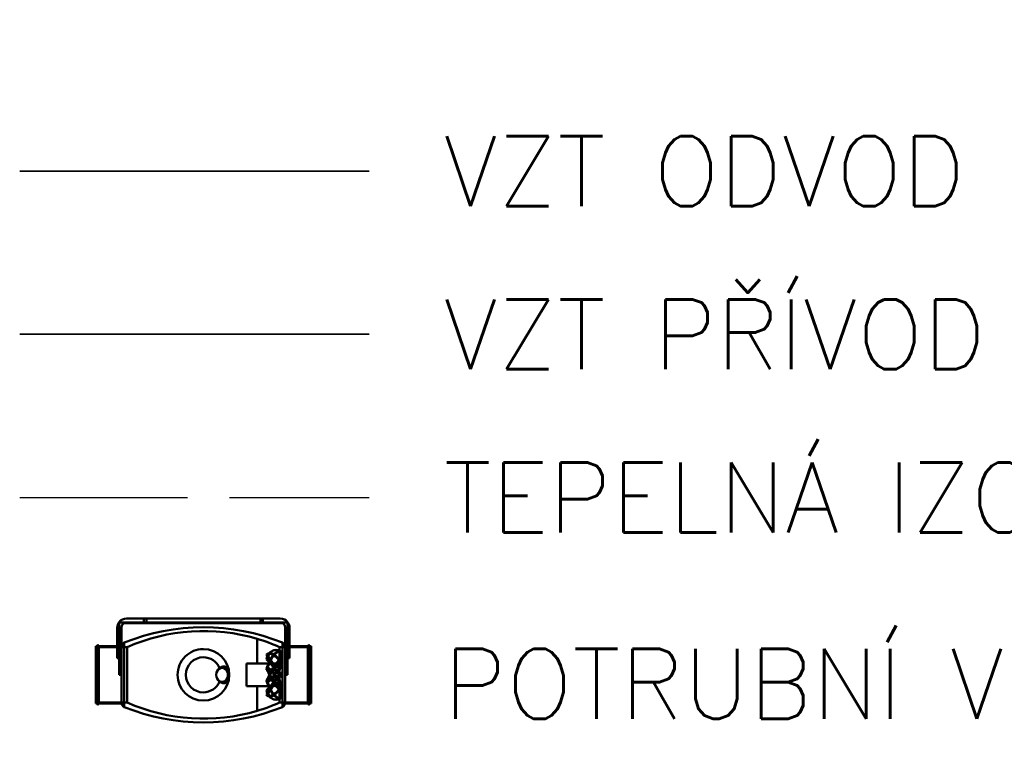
# Model space of a CAD drawing. Header units: millimetres. Extents: x 161070 to 520640, y 9197 to 248394.
# Tile 115 of 137: x 219611 to 221724, y 121684 to 123245. Entities that reach past the tile are written whole.
import ezdxf

# ---------------------------------------------------------------- set-up
doc = ezdxf.new("R2010")
doc.units = ezdxf.units.MM
doc.header["$LTSCALE"] = 10
doc.linetypes.add('ACAD_ISO02W100', pattern=[15, 12, -3])
for name, color, linetype, lineweight in [('VZT Odvod', 5, 'Continuous', 35), ('VZT Privod', 6, 'Continuous', 35), ('VZT-komponenty', 1, 'Continuous', 50), ('VZT-Popis1', 1, 'Continuous', 25)]:
    doc.layers.add(name, color=color, linetype=linetype, lineweight=lineweight)
doc.layers.add('VZT Tepelná izolace', color=3, linetype='ACAD_ISO02W100')
doc.styles.add('SIMPLEX', font='simplex.shx', dxfattribs={"width": 0.8})

# ---------------------------------------------------------------- blocks, each defined once
blk = doc.blocks.new('TD350_125')
at = {"layer": 'VZT-komponenty'}
for p, q in [((-398.2, 0), (-398.2, 69.1)), ((-398.2, 69.1), (-398.2, 0)), ((-343.9, 24.6), (-343.9, 77.2)), ((-343.9, 24.6), (-343.9, 77.2)), ((-343.9, 77.2), (-343.9, 77.2)), ((-343.9, 77.2), (-343.9, 77.2)), ((-343.9, 77.2), (-343.9, 77.2)), ((-343.9, 77.2), (-343.9, 77.2)), ((-343.9, 77.2), (-343.9, 77.2)), ((-343.9, 77.2), (-343.9, 77.2)), ((-343.9, 77.2), (-343.9, 77.2)), ((-343.9, 77.2), (-343.9, 77.2)), ((-343.9, 77.2), (-343.9, 77.2)), ((-343.9, 77.2), (-343.9, 77.2)), ((-343.9, 77.2), (-343.9, 77.2)), ((-343.9, 77.2), (-343.9, 77.2)), ((-343.9, 77.2), (-343.9, 77.2)), ((-343.9, 77.2), (-343.9, 77.2)), ((-343.9, 77.2), (-343.9, 77.2)), ((-343.9, 77.2), (-343.9, 77.2)), ((-343.9, 77.2), (-343.9, 77.2)), ((-343.9, 77.2), (-343.9, 77.2)), ((-343.9, 77.2), (-343.9, 77.2)), ((-343.9, 77.2), (-343.9, 77.2)), ((-343.9, 77.2), (-343.9, 77.2)), ((-343.9, 77.2), (-343.9, 77.2)), ((-343.9, 77.2), (-343.9, 77.2)), ((-343.9, 77.2), (-343.9, 77.2)), ((-343.9, 77.2), (-343.9, 77.2)), ((-343.9, 77.2), (-343.9, 77.2)), ((-343.9, 77.2), (-343.9, 77.2)), ((-343.9, 77.2), (-343.9, 77.2)), ((-343.9, 77.2), (-343.9, 77.2)), ((-343.9, 77.2), (-343.9, 77.2)), ((-343.9, 77.2), (-343.9, 77.2)), ((-343.9, 77.2), (-343.9, 77.2)), ((-343.9, 77.2), (-343.9, 77.2)), ((-343.9, 77.2), (-343.9, 77.2)), ((-343.9, 77.2), (-343.9, 77.2)), ((-343.9, 77.2), (-343.9, 77.2)), ((-343.9, 77.2), (-343.9, 77.2)), ((-343.9, 77.2), (-343.9, 77.2)), ((-343.9, 77.2), (-343.9, 77.2)), ((-343.9, 77.2), (-343.9, 77.2)), ((-343.9, 77.2), (-343.9, 77.2)), ((-343.9, 77.2), (-343.9, 77.2)), ((-343.9, 77.2), (-343.9, 77.2)), ((-343.9, 77.2), (-343.9, 77.2)), ((-343.9, 77.2), (-343.9, 77.2)), ((-343.9, 77.2), (-343.9, 77.2)), ((-343.9, 77.2), (-343.9, 77.2)), ((-343.9, 77.2), (-343.9, 77.2)), ((-343.9, 77.2), (-343.9, 77.2)), ((-343.9, 77.2), (-343.9, 77.2)), ((-343.9, 77.2), (-343.9, 77.2)), ((-343.9, 77.2), (-343.9, 77.2)), ((-343.9, 77.2), (-343.9, 77.2)), ((-343.9, 77.2), (-343.9, 77.2)), ((-343.9, 77.2), (-343.9, 77.2)), ((-343.9, 77.2), (-343.9, 77.2)), ((-343.9, 77.2), (-343.9, 77.2)), ((-343.9, 77.2), (-343.9, 77.2)), ((-343.9, 77.2), (-343.9, 77.2)), ((-343.9, 77.2), (-343.9, 77.2)), ((-343.9, 77.2), (-343.9, 77.2)), ((-343.9, 77.2), (-343.9, 77.2)), ((-343.9, 77.2), (-343.9, 77.2)), ((-343.9, 77.2), (-343.9, 77.2)), ((-343.9, 77.2), (-343.9, 77.2)), ((-343.9, 77.2), (-343.9, 77.2)), ((-343.9, 77.2), (-343.9, 77.2)), ((-343.9, 77.2), (-343.9, 77.2)), ((-343.9, 77.2), (-343.9, 77.2)), ((-58.6, 0), (-58.6, 69.1)), ((-58.6, 69.1), (-58.6, 0)), ((-459.4, 61.5), (-456.8, 61.5)), ((-459.4, 61.5), (-459.4, -61.5)), ((-392, 59.5), (-459.4, 59.5)), ((-456.8, 61.5), (-456.8, 0)), ((-456.8, 0), (-456.8, 61.5)), ((-452.8, 0), (-452.8, 61.5)), ((-452.8, 61.5), (-452.8, 0)), ((-452.8, 61.5), (-403.8, 61.5)), ((-403.8, 61.5), (-403.8, 0)), ((-403.8, 0), (-403.8, 61.5)), ((-392.6, 42.6), (-394.3, 42.2)), ((-393, 51.3), (-391.4, 51.6)), ((-392.6, 42.6), (-391.1, 20.5)), ((-392, 0), (-392, 59.5)), ((-392, 59.5), (-392, 0)), ((-390.1, 51.5), (-391.7, 51.8)), ((-390.1, 51.5), (-391.7, 51.1)), ((-381.2, 53), (-379.6, 52.7)), ((-365.2, 43.7), (-378.1, 24.6)), ((-375.9, 24.6), (-363.6, 42.8)), ((-367.4, 45.9), (-365.8, 45)), ((-363.6, 42.8), (-365.2, 43.7)), ((-64.8, 59.5), (-64.8, 0)), ((2.6, 59.5), (-64.8, 59.5)), ((-64.8, 0), (-64.8, 59.5)), ((-52.9, 61.5), (-52.9, 0)), ((-52.9, 0), (-52.9, 61.5)), ((-52.9, 61.5), (-4, 61.5)), ((-4, 61.5), (-4, 0)), ((-4, 61.5), (-4, 0)), ((0, 0), (0, 61.5)), ((0, 0), (0, 61.5)), ((0, 61.5), (2.6, 61.5)), ((2.6, -61.5), (2.6, 61.5)), ((-394.8, 32.5), (-393.2, 33.5)), ((-394.8, 23.8), (-393.2, 22.9)), ((-392.7, 19.2), (-394.3, 42.2)), ((-392.6, 40.4), (-394.3, 40.8)), ((-392.7, 19.1), (-394.3, 40.8)), ((-392.6, 28.5), (-394.3, 27.5)), ((-392.7, 12), (-394.3, 27.5)), ((-392.6, 22.8), (-394.3, 23.7)), ((-392.7, 11.7), (-394.3, 23.7)), ((-392.6, 40.4), (-391.1, 19.6)), ((-392.6, 28.5), (-391.1, 13.5)), ((-392.6, 22.8), (-391.1, 11.3)), ((-390.1, 31.8), (-391.7, 32.8)), ((-390.1, 31.8), (-391.7, 30.9)), ((-343.9, 24.6), (-378.5, 24.6)), ((-378.5, 24.6), (-378.5, 22.8)), ((-378.5, 24.6), (-378.5, 24.6)), ((-378.5, 19.3), (-378.5, 23.9)), ((-365.2, 37.6), (-378.1, 19.8)), ((-365.2, 33.1), (-378.1, 20)), ((-375.9, 19.5), (-363.6, 36.5)), ((-375.9, 20.2), (-363.6, 32.7)), ((-363.6, 36.5), (-365.2, 37.6)), ((-363.6, 32.7), (-365.2, 33.1)), ((-320.8, 24.6), (-343.9, 24.6)), ((-343.9, 24.6), (-343.9, 24.6)), ((-343.9, 24.6), (-343.9, 24.6)), ((-343.9, 24.6), (-343.9, 24.6)), ((-343.9, 24.6), (-343.9, 24.6)), ((-343.9, 24.6), (-343.9, 24.6)), ((-343.9, 24.6), (-343.9, 24.6)), ((-343.9, 24.6), (-343.9, 24.6)), ((-343.9, 24.6), (-343.9, 24.6)), ((-343.9, 24.6), (-343.9, 24.6)), ((-343.9, 24.6), (-343.9, 24.6)), ((-343.9, 24.6), (-343.9, 24.6)), ((-343.9, 24.6), (-343.9, 24.6)), ((-343.9, 24.6), (-343.9, 24.6)), ((-343.9, 24.6), (-343.9, 24.6)), ((-343.9, 24.6), (-343.9, 24.6)), ((-343.9, 24.6), (-343.9, 24.6)), ((-343.9, 24.6), (-343.9, 24.6)), ((-343.9, 24.6), (-343.9, 24.6)), ((-343.9, 24.6), (-343.9, 24.6)), ((-343.9, 24.6), (-343.9, 24.6)), ((-343.9, 24.6), (-343.9, 24.6)), ((-343.9, 24.6), (-343.9, 24.6)), ((-343.9, 24.6), (-343.9, 24.6)), ((-343.9, 24.6), (-343.9, 24.6)), ((-343.9, 24.6), (-343.9, 24.6)), ((-343.9, 24.6), (-343.9, 24.6)), ((-343.9, 24.6), (-343.9, 24.6)), ((-343.9, 24.6), (-343.9, 24.6)), ((-343.9, 24.6), (-343.9, 24.6)), ((-343.9, 24.6), (-343.9, 24.6)), ((-343.9, 24.6), (-343.9, 24.6)), ((-343.9, 24.6), (-343.9, 24.6)), ((-343.9, 24.6), (-343.9, 24.6)), ((-343.9, 24.6), (-343.9, 24.6)), ((-343.9, 24.6), (-343.9, 24.6)), ((-343.9, 24.6), (-343.9, 24.6)), ((-343.9, 24.6), (-343.9, 24.6)), ((-343.9, 24.6), (-343.9, 24.6)), ((-343.9, 24.6), (-343.9, 24.6)), ((-343.9, 24.6), (-343.9, 24.6)), ((-343.9, 24.6), (-343.9, 24.6)), ((-343.9, 24.6), (-343.9, 24.6)), ((-343.9, 24.6), (-343.9, 24.6)), ((-343.9, 24.6), (-343.9, 24.6)), ((-343.9, 24.6), (-343.9, 24.6)), ((-343.9, 24.6), (-343.9, 24.6)), ((-343.9, 24.6), (-343.9, 24.6)), ((-343.9, 24.6), (-343.9, 24.6)), ((-343.9, 24.6), (-343.9, 24.6)), ((-343.9, 24.6), (-343.9, 24.6)), ((-343.9, 24.6), (-343.9, 24.6)), ((-343.9, 24.6), (-343.9, 24.6)), ((-343.9, 24.6), (-343.9, 24.6)), ((-343.9, 24.6), (-343.9, 24.6)), ((-343.9, 24.6), (-343.9, 24.6)), ((-343.9, 24.6), (-343.9, 24.6)), ((-343.9, 24.6), (-343.9, 24.6)), ((-343.9, 24.6), (-343.9, 24.6)), ((-343.9, 24.6), (-343.9, 24.6)), ((-343.9, 24.6), (-343.9, 24.6)), ((-343.9, 24.6), (-343.9, 24.6)), ((-343.9, 24.6), (-343.9, 24.6)), ((-343.9, 24.6), (-343.9, 24.6)), ((-343.9, 24.6), (-343.9, 24.6)), ((-343.9, 24.6), (-343.9, 24.6)), ((-343.9, 24.6), (-343.9, 24.6)), ((-343.9, 24.6), (-343.9, 24.6)), ((-343.9, 24.6), (-343.9, 24.6)), ((-343.9, 24.6), (-343.9, 24.6)), ((-343.9, 24.6), (-343.9, 24.6)), ((-343.9, 24.6), (-343.9, 24.6)), ((-343.9, 24.6), (-343.9, 24.6)), ((-343.9, 24.6), (-343.9, 24.6)), ((-343.9, 24.6), (-343.9, 24.6)), ((-343.9, 24.6), (-343.9, 24.6)), ((-343.9, 24.6), (-343.9, 24.6)), ((-320.8, 24.6), (-320.8, 0)), ((-456.8, 0), (-456.8, -61.5)), ((-456.8, -61.5), (-456.8, 0)), ((-452.8, -61.5), (-452.8, 0)), ((-452.8, -61.5), (-452.8, 0)), ((-403.9, 0), (-409.2, 0)), ((-409.2, 0), (-409.2, -113)), ((-409.2, 0), (-409.2, 0)), ((-409.2, 0), (-409.2, 0)), ((-403.9, 0), (-403.9, 0)), ((-403.9, -102), (-403.9, 0)), ((-403.9, 0), (-403.9, 0)), ((-403.8, -61.5), (-403.8, 0)), ((-403.8, -61.5), (-403.8, 0)), ((-398.2, 0), (-398.2, -69.1)), ((-398.2, 0), (-398.2, -69.1)), ((-395.3, 3.8), (-393.7, 5)), ((-395.3, 3.8), (-391.7, -1.2)), ((-392.6, 3.5), (-394.3, 2.3)), ((-390.1, 0), (-393.7, 5)), ((-378.5, 19.3), (-392.7, -0.1)), ((-392, -59.5), (-392, 0)), ((-392, -59.5), (-392, 0)), ((-390.1, 0), (-391.7, 1.2)), ((-390.1, 0), (-391.7, -1.2)), ((-391.1, -1.4), (-378.5, 15.9)), ((-363.6, -36.5), (-390.1, 0)), ((-378.5, 20.5), (-378.5, 12.9)), ((-378.1, 19.8), (-378.5, 19.3)), ((-378.5, 15.9), (-375.9, 19.5)), ((-378.5, 6.6), (-378.5, 15.9)), ((-378.5, 8.5), (-378.5, 0)), ((-378.5, 0), (-378.5, 1.8)), ((-378.5, 0), (-378.5, -1.8)), ((-378.5, -8.5), (-378.5, 0)), ((-365.2, 17.2), (-378.1, 7.5)), ((-365.2, 9.8), (-378.1, 7.7)), ((-375.9, 7), (-363.6, 16.2)), ((-375.9, 8.2), (-363.6, 10.2)), ((-363.6, 16.2), (-365.2, 17.2)), ((-363.6, 10.2), (-365.2, 9.8)), ((-320.8, 0), (-320.8, -24.6)), ((-283.7, 0.9), (-283.6, 1.5)), ((-283.7, 0.3), (-283.7, 0.9)), ((-283.7, -0.3), (-283.7, 0.3)), ((-283.6, 2.7), (-283.5, 3.3)), ((-283.6, 2), (-283.6, 2.7)), ((-283.6, 1.5), (-283.6, 2)), ((-283.5, 3.9), (-283.4, 4.5)), ((-283.5, 3.3), (-283.5, 3.9)), ((-283.4, 4.5), (-283.3, 5)), ((-283.3, 5.6), (-283.2, 6.2)), ((-283.3, 5), (-283.3, 5.6)), ((-283.2, 6.2), (-283.1, 6.7)), ((-283.1, 6.7), (-283, 7.2)), ((-283, 7.2), (-282.9, 7.8)), ((-282.9, 7.8), (-282.7, 8.3)), ((-282.7, 8.3), (-282.6, 8.9)), ((-282.6, 8.9), (-282.4, 9.4)), ((-282.4, 9.4), (-282.3, 9.9)), ((-282.3, 9.9), (-282.1, 10.4)), ((-282.1, 10.4), (-281.9, 10.9)), ((-281.9, 10.9), (-281.7, 11.4)), ((-281.7, 11.4), (-281.5, 11.8)), ((-281.5, 11.8), (-281.3, 12.3)), ((-281.3, 12.3), (-281, 12.7)), ((-281, 12.7), (-280.8, 13.1)), ((-280.8, 13.1), (-280.6, 13.5)), ((-280.6, 13.5), (-280.3, 13.9)), ((-280.3, 13.9), (-280, 14.3)), ((-280, 14.3), (-279.7, 14.7)), ((-279.7, 14.7), (-279.4, 15)), ((-279.4, 15), (-279.1, 15.4)), ((-279.1, 15.4), (-278.7, 15.7)), ((-278.7, 15.7), (-278.4, 16)), ((-278.4, 16), (-278, 16.3)), ((-278, 16.3), (-277.6, 16.5)), ((-277.6, 16.5), (-277.3, 16.8)), ((-277.3, 16.8), (-276.9, 17)), ((-276.9, 17), (-276.5, 17.2)), ((-276.5, 17.2), (-276.1, 17.4)), ((-276.1, 17.4), (-275.6, 17.5)), ((-275.6, 17.5), (-275.2, 17.7)), ((-275.2, 17.7), (-274.7, 17.8)), ((-274.7, 17.8), (-274.2, 17.9)), ((-274.2, 17.9), (-273.8, 18)), ((-273.8, 18), (-273.3, 18)), ((-273.3, 18), (-272.8, 18)), ((-272.8, 18), (-272.3, 18)), ((-272.3, 18), (-271.8, 18)), ((-271.8, 18), (-271.3, 18)), ((-271.3, 18), (-270.8, 17.9)), ((-270.8, 17.9), (-270.2, 17.8)), ((-270.2, 17.8), (-269.7, 17.7)), ((-269.7, 17.7), (-269.2, 17.6)), ((-269.2, 17.6), (-268.7, 17.5)), ((-268.7, 17.5), (-268.1, 17.3)), ((-268.1, 17.3), (-267.6, 17.1)), ((-267.6, 17.1), (-267.1, 16.9)), ((-267.1, 16.9), (-266.6, 16.6)), ((-266.6, 16.6), (-266.1, 16.4)), ((-266.1, 16.4), (-265.6, 16.1)), ((-265.6, 16.1), (-265, 15.8)), ((-265, 15.8), (-264.5, 15.5)), ((-264.5, 15.5), (-264, 15.2)), ((-264, 15.2), (-263.5, 14.8)), ((-263.5, 14.8), (-263.1, 14.4)), ((-64.8, 0), (-64.8, -59.5)), ((-64.8, -59.5), (-64.8, 0)), ((-58.6, -69.1), (-58.6, 0)), ((-58.6, 0), (-58.6, -69.1)), ((-52.9, -61.5), (-52.9, 0)), ((-52.9, 0), (-52.9, -61.5)), ((-47.6, 0), (-52.8, 0)), ((-52.8, 0), (-52.8, -102)), ((-52.8, 0), (-52.8, 0)), ((-52.8, 0), (-52.8, 0)), ((-47.6, 0), (-47.6, 0)), ((-47.6, -113), (-47.6, 0)), ((-47.6, 0), (-47.6, 0)), ((-4, 0), (-4, -61.5)), ((-4, -61.5), (-4, 0)), ((0, -61.5), (0, 0)), ((0, 0), (0, -61.5)), ((-395.3, -3.8), (-394.3, -2.3)), ((-395.3, -3.8), (-393.7, -5)), ((-392.7, -0.1), (-394.3, -2.3)), ((-392.6, -3.5), (-394.3, -2.3)), ((-392.7, -11.7), (-394.3, -23.7)), ((-392.7, -12), (-394.3, -27.5)), ((-392.7, -19.1), (-394.3, -40.8)), ((-392.7, -19.2), (-394.3, -42.2)), ((-392.6, -3.5), (-393.7, -5)), ((-392.6, -3.5), (-391.1, -1.4)), ((-392.6, -22.8), (-391.1, -11.3)), ((-392.6, -28.5), (-391.1, -13.5)), ((-392.6, -40.4), (-391.1, -19.6)), ((-392.6, -42.6), (-391.1, -20.5)), ((-391.7, -1.2), (-365.2, -37.6)), ((-378.5, -6.6), (-378.5, -15.9)), ((-378.5, -20.5), (-378.5, -12.9)), ((-378.5, -19.3), (-378.5, -23.9)), ((-365.2, -17.2), (-378.1, -7.5)), ((-365.2, -9.8), (-378.1, -7.7)), ((-365.2, -33.1), (-378.1, -20)), ((-375.9, -7), (-363.6, -16.2)), ((-375.9, -8.2), (-363.6, -10.2)), ((-375.9, -20.2), (-363.6, -32.7)), ((-363.6, -10.2), (-365.2, -9.8)), ((-363.6, -16.2), (-365.2, -17.2)), ((-283.7, -0.9), (-283.7, -0.3)), ((-283.6, -1.5), (-283.7, -0.9)), ((-283.6, -2), (-283.6, -1.5)), ((-283.6, -2.7), (-283.6, -2)), ((-283.5, -3.3), (-283.6, -2.7)), ((-283.5, -3.9), (-283.5, -3.3)), ((-283.4, -4.5), (-283.5, -3.9)), ((-283.3, -5), (-283.4, -4.5)), ((-283.3, -5.6), (-283.3, -5)), ((-283.2, -6.2), (-283.3, -5.6)), ((-283.1, -6.7), (-283.2, -6.2)), ((-283, -7.2), (-283.1, -6.7)), ((-282.9, -7.8), (-283, -7.2)), ((-282.7, -8.3), (-282.9, -7.8)), ((-282.6, -8.9), (-282.7, -8.3)), ((-282.4, -9.4), (-282.6, -8.9)), ((-282.3, -9.9), (-282.4, -9.4)), ((-282.1, -10.4), (-282.3, -9.9)), ((-281.9, -10.9), (-282.1, -10.4)), ((-281.7, -11.4), (-281.9, -10.9)), ((-281.5, -11.8), (-281.7, -11.4)), ((-281.3, -12.3), (-281.5, -11.8)), ((-281, -12.7), (-281.3, -12.3)), ((-280.8, -13.1), (-281, -12.7)), ((-280.6, -13.5), (-280.8, -13.1)), ((-280.3, -13.9), (-280.6, -13.5)), ((-280, -14.3), (-280.3, -13.9)), ((-279.7, -14.7), (-280, -14.3)), ((-279.4, -15), (-279.7, -14.7)), ((-279.1, -15.4), (-279.4, -15)), ((-278.7, -15.7), (-279.1, -15.4)), ((-278.4, -16), (-278.7, -15.7)), ((-278, -16.3), (-278.4, -16)), ((-277.6, -16.5), (-278, -16.3)), ((-277.3, -16.8), (-277.6, -16.5)), ((-276.9, -17), (-277.3, -16.8)), ((-276.5, -17.2), (-276.9, -17)), ((-276.1, -17.4), (-276.5, -17.2)), ((-275.6, -17.5), (-276.1, -17.4)), ((-275.2, -17.7), (-275.6, -17.5)), ((-274.7, -17.8), (-275.2, -17.7)), ((-274.2, -17.9), (-274.7, -17.8)), ((-273.8, -18), (-274.2, -17.9)), ((-273.3, -18), (-273.8, -18)), ((-272.8, -18), (-273.3, -18)), ((-272.3, -18), (-272.8, -18)), ((-271.8, -18), (-272.3, -18)), ((-271.3, -18), (-271.8, -18)), ((-270.8, -17.9), (-271.3, -18)), ((-270.2, -17.8), (-270.8, -17.9)), ((-269.7, -17.7), (-270.2, -17.8)), ((-269.2, -17.6), (-269.7, -17.7)), ((-268.7, -17.5), (-269.2, -17.6)), ((-268.1, -17.3), (-268.7, -17.5)), ((-267.6, -17.1), (-268.1, -17.3)), ((-267.1, -16.9), (-267.6, -17.1)), ((-266.6, -16.6), (-267.1, -16.9)), ((-266.1, -16.4), (-266.6, -16.6)), ((-265.6, -16.1), (-266.1, -16.4)), ((-265, -15.8), (-265.6, -16.1)), ((-264.5, -15.5), (-265, -15.8)), ((-264, -15.2), (-264.5, -15.5)), ((-263.5, -14.8), (-264, -15.2)), ((-263.1, -14.4), (-263.5, -14.8)), ((-413.2, -101), (-413.2, -35.8)), ((-413.2, -35.8), (-409.2, -35.8)), ((-409.2, -35.8), (-413.2, -35.8)), ((-409.2, -40.8), (-413.2, -40.8)), ((-413.2, -40.8), (-409.2, -40.8)), ((-394.8, -23.8), (-393.2, -22.9)), ((-394.8, -32.5), (-393.2, -33.5)), ((-392.6, -22.8), (-394.3, -23.7)), ((-392.6, -28.5), (-394.3, -27.5)), ((-392.6, -40.4), (-394.3, -40.8)), ((-392.6, -42.6), (-394.3, -42.2)), ((-390.1, -31.8), (-391.7, -30.9)), ((-390.1, -31.8), (-391.7, -32.8)), ((-378.5, -24.6), (-378.5, -22.8)), ((-343.9, -24.6), (-378.5, -24.6)), ((-365.2, -43.7), (-378.1, -24.6)), ((-375.9, -24.6), (-363.6, -42.8)), ((-363.6, -32.7), (-365.2, -33.1)), ((-363.6, -36.5), (-365.2, -37.6)), ((-320.8, -24.6), (-343.9, -24.6)), ((-343.9, -77.2), (-343.9, -24.6)), ((-343.9, -77.2), (-343.9, -24.6)), ((-343.9, -24.6), (-343.9, -24.6)), ((-343.9, -24.6), (-343.9, -24.6)), ((-343.9, -24.6), (-343.9, -24.6)), ((-343.9, -24.6), (-343.9, -24.6)), ((-343.9, -24.6), (-343.9, -24.6)), ((-343.9, -24.6), (-343.9, -24.6)), ((-343.9, -24.6), (-343.9, -24.6)), ((-343.9, -24.6), (-343.9, -24.6)), ((-343.9, -24.6), (-343.9, -24.6)), ((-343.9, -24.6), (-343.9, -24.6)), ((-343.9, -24.6), (-343.9, -24.6)), ((-343.9, -24.6), (-343.9, -24.6)), ((-343.9, -24.6), (-343.9, -24.6)), ((-343.9, -24.6), (-343.9, -24.6)), ((-343.9, -24.6), (-343.9, -24.6)), ((-343.9, -24.6), (-343.9, -24.6)), ((-343.9, -24.6), (-343.9, -24.6)), ((-343.9, -24.6), (-343.9, -24.6)), ((-343.9, -24.6), (-343.9, -24.6)), ((-343.9, -24.6), (-343.9, -24.6)), ((-343.9, -24.6), (-343.9, -24.6)), ((-343.9, -24.6), (-343.9, -24.6)), ((-343.9, -24.6), (-343.9, -24.6)), ((-343.9, -24.6), (-343.9, -24.6)), ((-343.9, -24.6), (-343.9, -24.6)), ((-343.9, -24.6), (-343.9, -24.6)), ((-343.9, -24.6), (-343.9, -24.6)), ((-343.9, -24.6), (-343.9, -24.6)), ((-343.9, -24.6), (-343.9, -24.6)), ((-343.9, -24.6), (-343.9, -24.6)), ((-343.9, -24.6), (-343.9, -24.6)), ((-343.9, -24.6), (-343.9, -24.6)), ((-343.9, -24.6), (-343.9, -24.6)), ((-343.9, -24.6), (-343.9, -24.6)), ((-343.9, -24.6), (-343.9, -24.6)), ((-343.9, -24.6), (-343.9, -24.6)), ((-343.9, -24.6), (-343.9, -24.6)), ((-343.9, -24.6), (-343.9, -24.6)), ((-343.9, -24.6), (-343.9, -24.6)), ((-343.9, -24.6), (-343.9, -24.6)), ((-343.9, -24.6), (-343.9, -24.6)), ((-343.9, -24.6), (-343.9, -24.6)), ((-343.9, -24.6), (-343.9, -24.6)), ((-343.9, -24.6), (-343.9, -24.6)), ((-343.9, -24.6), (-343.9, -24.6)), ((-343.9, -24.6), (-343.9, -24.6)), ((-343.9, -24.6), (-343.9, -24.6)), ((-343.9, -24.6), (-343.9, -24.6)), ((-343.9, -24.6), (-343.9, -24.6)), ((-343.9, -24.6), (-343.9, -24.6)), ((-343.9, -24.6), (-343.9, -24.6)), ((-343.9, -24.6), (-343.9, -24.6)), ((-343.9, -24.6), (-343.9, -24.6)), ((-343.9, -24.6), (-343.9, -24.6)), ((-343.9, -24.6), (-343.9, -24.6)), ((-343.9, -24.6), (-343.9, -24.6)), ((-343.9, -24.6), (-343.9, -24.6)), ((-343.9, -24.6), (-343.9, -24.6)), ((-343.9, -24.6), (-343.9, -24.6)), ((-343.9, -24.6), (-343.9, -24.6)), ((-343.9, -24.6), (-343.9, -24.6)), ((-343.9, -24.6), (-343.9, -24.6)), ((-343.9, -24.6), (-343.9, -24.6)), ((-343.9, -24.6), (-343.9, -24.6)), ((-343.9, -24.6), (-343.9, -24.6)), ((-343.9, -24.6), (-343.9, -24.6)), ((-343.9, -24.6), (-343.9, -24.6)), ((-343.9, -24.6), (-343.9, -24.6)), ((-343.9, -24.6), (-343.9, -24.6)), ((-343.9, -24.6), (-343.9, -24.6)), ((-343.9, -24.6), (-343.9, -24.6)), ((-343.9, -24.6), (-343.9, -24.6)), ((-343.9, -24.6), (-343.9, -24.6)), ((-343.9, -24.6), (-343.9, -24.6)), ((-343.9, -24.6), (-343.9, -24.6)), ((-343.9, -24.6), (-343.9, -24.6)), ((-47.6, -35.8), (-43.6, -35.8)), ((-43.6, -35.8), (-47.6, -35.8)), ((-43.6, -40.8), (-47.6, -40.8)), ((-47.6, -40.8), (-43.6, -40.8)), ((-43.6, -35.8), (-43.6, -101)), ((-459.4, -59.5), (-392, -59.5)), ((-456.8, -61.5), (-459.4, -61.5)), ((-413.2, -61.5), (-452.8, -61.5)), ((-413.2, -55.7), (-409.2, -55.7)), ((-409.2, -55.7), (-413.2, -55.7)), ((-409.2, -57.4), (-413.2, -57.4)), ((-413.2, -57.4), (-409.2, -57.4)), ((-413.2, -61.5), (-409.2, -61.5)), ((-409.2, -61.5), (-413.2, -61.5)), ((-403.8, -61.5), (-403.9, -61.5)), ((-393, -51.3), (-391.4, -51.6)), ((-390.1, -51.5), (-391.7, -51.1)), ((-390.1, -51.5), (-391.7, -51.8)), ((-381.2, -53), (-379.6, -52.7)), ((-367.4, -45.9), (-365.8, -45)), ((-363.6, -42.8), (-365.2, -43.7)), ((-64.8, -59.5), (2.6, -59.5)), ((-52.8, -61.5), (-52.9, -61.5)), ((-47.6, -55.7), (-43.6, -55.7)), ((-43.6, -55.7), (-47.6, -55.7)), ((-43.6, -57.4), (-47.6, -57.4)), ((-47.6, -57.4), (-43.6, -57.4)), ((-47.6, -61.5), (-43.6, -61.5)), ((-43.6, -61.5), (-47.6, -61.5)), ((-4, -61.5), (-43.6, -61.5)), ((2.6, -61.5), (0, -61.5)), ((-343.9, -77.2), (-343.9, -77.2)), ((-343.9, -77.2), (-343.9, -77.2)), ((-343.9, -77.2), (-343.9, -77.2)), ((-343.9, -77.2), (-343.9, -77.2)), ((-343.9, -77.2), (-343.9, -77.2)), ((-343.9, -77.2), (-343.9, -77.2)), ((-343.9, -77.2), (-343.9, -77.2)), ((-343.9, -77.2), (-343.9, -77.2)), ((-343.9, -77.2), (-343.9, -77.2)), ((-343.9, -77.2), (-343.9, -77.2)), ((-343.9, -77.2), (-343.9, -77.2)), ((-343.9, -77.2), (-343.9, -77.2)), ((-343.9, -77.2), (-343.9, -77.2)), ((-343.9, -77.2), (-343.9, -77.2)), ((-343.9, -77.2), (-343.9, -77.2)), ((-343.9, -77.2), (-343.9, -77.2)), ((-343.9, -77.2), (-343.9, -77.2)), ((-343.9, -77.2), (-343.9, -77.2)), ((-343.9, -77.2), (-343.9, -77.2)), ((-343.9, -77.2), (-343.9, -77.2)), ((-343.9, -77.2), (-343.9, -77.2)), ((-343.9, -77.2), (-343.9, -77.2)), ((-343.9, -77.2), (-343.9, -77.2)), ((-343.9, -77.2), (-343.9, -77.2)), ((-343.9, -77.2), (-343.9, -77.2)), ((-343.9, -77.2), (-343.9, -77.2)), ((-343.9, -77.2), (-343.9, -77.2)), ((-343.9, -77.2), (-343.9, -77.2)), ((-343.9, -77.2), (-343.9, -77.2)), ((-343.9, -77.2), (-343.9, -77.2)), ((-343.9, -77.2), (-343.9, -77.2)), ((-343.9, -77.2), (-343.9, -77.2)), ((-343.9, -77.2), (-343.9, -77.2)), ((-343.9, -77.2), (-343.9, -77.2)), ((-343.9, -77.2), (-343.9, -77.2)), ((-343.9, -77.2), (-343.9, -77.2)), ((-343.9, -77.2), (-343.9, -77.2)), ((-343.9, -77.2), (-343.9, -77.2)), ((-343.9, -77.2), (-343.9, -77.2)), ((-343.9, -77.2), (-343.9, -77.2)), ((-343.9, -77.2), (-343.9, -77.2)), ((-343.9, -77.2), (-343.9, -77.2)), ((-343.9, -77.2), (-343.9, -77.2)), ((-343.9, -77.2), (-343.9, -77.2)), ((-343.9, -77.2), (-343.9, -77.2)), ((-343.9, -77.2), (-343.9, -77.2)), ((-343.9, -77.2), (-343.9, -77.2)), ((-343.9, -77.2), (-343.9, -77.2)), ((-343.9, -77.2), (-343.9, -77.2)), ((-343.9, -77.2), (-343.9, -77.2)), ((-343.9, -77.2), (-343.9, -77.2)), ((-343.9, -77.2), (-343.9, -77.2)), ((-343.9, -77.2), (-343.9, -77.2)), ((-343.9, -77.2), (-343.9, -77.2)), ((-343.9, -77.2), (-343.9, -77.2)), ((-343.9, -77.2), (-343.9, -77.2)), ((-343.9, -77.2), (-343.9, -77.2)), ((-343.9, -77.2), (-343.9, -77.2)), ((-343.9, -77.2), (-343.9, -77.2)), ((-343.9, -77.2), (-343.9, -77.2)), ((-343.9, -77.2), (-343.9, -77.2)), ((-343.9, -77.2), (-343.9, -77.2)), ((-343.9, -77.2), (-343.9, -77.2)), ((-343.9, -77.2), (-343.9, -77.2)), ((-413.2, -101), (-413.2, -101)), ((-413.2, -101), (-413.2, -101)), ((-413.2, -101), (-413.2, -101)), ((-413.2, -101), (-413.2, -101)), ((-413.2, -101), (-413.2, -101)), ((-403.9, -102), (-403.9, -102)), ((-52.8, -102), (-52.8, -102)), ((-43.6, -101), (-43.6, -101)), ((-43.6, -101), (-43.6, -101)), ((-43.6, -101), (-43.6, -101)), ((-43.6, -101), (-43.6, -101)), ((-43.6, -101), (-43.6, -101)), ((-409.9, -112), (-409.9, -112)), ((-409.9, -112), (-409.9, -112)), ((-409.2, -112), (-409.9, -112)), ((-409.2, -112), (-47.6, -112)), ((-409.2, -112), (-409.2, -112)), ((-409.2, -112), (-409.2, -112)), ((-409.2, -112), (-409.2, -112)), ((-409.2, -112), (-409.2, -112)), ((-409.2, -113), (-409.2, -113)), ((-409.2, -113), (-409.2, -113)), ((-409.2, -113), (-409.2, -113)), ((-409.2, -113), (-409.2, -113)), ((-409.2, -113), (-409.2, -113)), ((-409.2, -113), (-409.2, -113)), ((-398.3, -111), (-398.3, -111)), ((-58.5, -111), (-398.3, -111)), ((-393.2, -121), (-393.2, -121)), ((-393.2, -121), (-393.2, -121)), ((-393.2, -121), (-393.2, -121)), ((-63.6, -121), (-393.2, -121)), ((-356.1, -121), (-356.1, -111)), ((-356.1, -121), (-356.1, -111)), ((-350.7, -121), (-350.7, -111)), ((-350.7, -121), (-350.7, -111)), ((-106.1, -121), (-106.1, -111)), ((-106.1, -121), (-106.1, -111)), ((-100.7, -121), (-100.7, -111)), ((-100.7, -121), (-100.7, -111)), ((-63.6, -121), (-63.6, -121)), ((-63.6, -121), (-63.6, -121)), ((-63.6, -121), (-63.6, -121)), ((-58.5, -111), (-58.5, -111)), ((-47.6, -112), (-47.6, -112)), ((-47.6, -112), (-47.6, -112)), ((-47.6, -112), (-47.6, -112)), ((-46.9, -112), (-47.6, -112)), ((-47.6, -112), (-47.6, -112)), ((-47.6, -113), (-47.6, -113)), ((-47.6, -113), (-47.6, -113)), ((-47.6, -113), (-47.6, -113)), ((-47.6, -113), (-47.6, -113)), ((-47.6, -113), (-47.6, -113)), ((-47.6, -113), (-47.6, -113)), ((-46.9, -112), (-46.9, -112)), ((-46.9, -112), (-46.9, -112))]:
    blk.add_line(p, q, dxfattribs=at)
for centre, radius, start, end in [((-228.4, -352.1), 454.1, 68.043, 111.957), ((-228.4, -311.3), 405.3, 66.1871, 106.559), ((-454.8, 61.5), 2, 0, 180), ((-393.9, 60), 10, 115, 171.3731), ((-228.4, -311.3), 405.3, 106.5593, 113.813), ((-62.8, 60), 10, 8.6269, 65), ((-2, 61.5), 2, 0, 180), ((-228.4, 0), 55.4, 90, 180), ((-228.4, 0), 55.4, 0, 90), ((-228.4, 0), 37.6, 90, 157.3812), ((-228.4, 0), 37.6, 270, 90), ((-265.3, 0), 16.2, 131.3544, 228.6456), ((-274.6, 0), 18.5, 308.5699, 51.4301), ((-228.4, 0), 55.4, 270, 0), ((-228.4, 0), 55.4, 180, 270), ((-228.4, 0), 37.6, 202.6188, 270), ((-378.5, 0), 24.6, 255.3897, 270), ((-454.8, -61.5), 2, 180, 0), ((-393.9, -60), 10, 188.6269, 245), ((-228.4, 311.3), 405.3, 246.187, 253.4407), ((-228.4, 311.3), 405.3, 253.441, 293.8129), ((-62.8, -60), 10, 295, 351.3731), ((-2, -61.5), 2, 180, 0), ((-228.4, 352.1), 454.1, 248.043, 291.957), ((-393.2, -101), 20, 180, 216.8699), ((-63.6, -101), 20, 323.1301, 0)]:
    blk.add_arc(centre, radius, start, end, dxfattribs=at)
for centre, major_axis, ratio, start_param, end_param in [((-391.7, 46), (-1.35, -6), 0.559017, -2.759688, -0.403494), ((-391.7, 45.3), (1.35, -6), 0.559017, 3.141592, 5.115883), ((-390.1, 45.6), (1.35, 6), 0.559017, 0.381905, 2.738099), ((-390.1, 45.6), (-1.35, 6), 0.559017, 0, 1.97429), ((-391.7, 45.3), (1.35, -6), 0.559017, 2.759688, 3.141592), ((-391.7, 6.2), (-10.5, -46.8), 0.559017, -3.141592, -2.759688), ((-391.7, 5.5), (10.5, -46.8), 0.559017, 1.537958, 2.759688), ((-391.7, 4.6), (-24.3, -41.4), 0.345492, -3.141589, -2.102186), ((-390.1, 45.6), (-1.35, 6), 0.559017, -0.381905, 0), ((-390.1, 5.8), (10.5, 46.8), 0.559017, 0, 0.381905), ((-390.1, 5.8), (-10.5, 46.8), 0.559017, -1.603635, -0.381905), ((-390.1, 3.6), (24.3, 41.4), 0.345492, 0.000004, 1.039407), ((-391.7, 6.2), (-10.5, -46.8), 0.559017, 2.301767, 3.141593), ((-390.1, 5.8), (10.5, 46.8), 0.559017, -0.839826, 0), ((-391.7, 4.6), (-24.3, -41.4), 0.345492, 2.959269, 3.141597), ((-390.1, 3.6), (24.3, 41.4), 0.345492, -0.182324, 0.000004), ((-391.7, 27.2), (3.12, -5.3), 0.345492, 3.141531, 4.45838), ((-391.7, 29.1), (-3.12, -5.3), 0.345492, -2.102186, 0), ((-391.7, 27.2), (3.12, -5.3), 0.345492, 2.102186, 3.141531), ((-391.7, 29.1), (-3.12, -5.3), 0.345492, 0, 0.254009), ((-390.1, 28.2), (-3.12, 5.3), 0.345492, -0.000062, 1.316788), ((-390.1, 28.2), (3.12, 5.3), 0.345492, 1.039407, 3.141593), ((-390.1, 28.2), (-3.12, 5.3), 0.345492, -1.039407, -0.000062), ((-390.1, 28.2), (3.12, 5.3), 0.345492, 3.141593, 3.395601), ((-387.7, 2.1), (4.8, 21.3), 0.559017, -0.41516, 0.777553), ((-387.7, 5.4), (11.1, 18.8), 0.345492, 0.242342, 1.435055), ((-391.7, 2.7), (24.3, -41.4), 0.345492, 0.880456, 2.102186), ((-386.1, 1.7), (-5, -22.2), 0.559017, 2.92286, 3.907434), ((-386.1, 4.4), (-11.5, -19.6), 0.345492, -2.702823, -1.71825), ((-386.1, -1.7), (5, -22.2), 0.559017, 2.159051, 3.143624), ((-390.1, 3.6), (-24.3, 41.4), 0.345492, -2.261137, -1.039407), ((-392.6, 0), (16.3, 24.1), 0.305615, 0.208101, 0.244249), ((-390.1, 0), (16.3, 24.1), 0.305615, 0.228191, 0.44358), ((-390.1, 0), (9.5, 23.8), 0.634095, -0.355701, -0.140313), ((-418.8, 0), (-119.9, -8.6), 0.192396, -1.950959, -1.930868), ((-382.1, 0.8), (5.5, 23.2), 0.799915, 0.774834, 0.867966), ((-387.7, -2.1), (-4.8, 21.3), 0.559017, -1.178969, 0.013744), ((-382.1, -2.2), (-12.5, 20.3), 0.728667, -0.213318, -0.120187), ((-382.1, 3.5), (16.8, 16.9), 0.565622, 1.541114, 1.634246), ((-387.7, -5.4), (-11.1, 18.8), 0.345492, -1.486386, -0.643758), ((-382.1, -4.3), (-18.5, 15), 0.379094, -0.785564, -0.692433), ((-387.7, 5.4), (11.1, 18.8), 0.345492, -2.497835, -1.305122), ((-382.1, 4.8), (19.3, 14), 0.115281, 1.9734, 2.066532), ((-391.7, -2.7), (-24.3, -41.4), 0.345492, 1.039407, 2.261137), ((-386.1, -4.4), (11.5, -19.6), 0.345492, 1.594273, 2.486122), ((-386.1, 4.4), (-11.5, -19.6), 0.345492, 0.65547, 1.640044), ((-390.1, -3.6), (24.3, 41.4), 0.345492, -2.102186, -0.880456), ((-386.1, -4.4), (11.5, -19.6), 0.345492, 1.501549, 1.594273), ((-392.6, 0), (9.5, 23.8), 0.634095, -0.375792, -0.339644), ((-390.1, 0), (9.5, -23.8), 0.634095, 1.661254, 1.876642), ((-392.6, 0), (9.5, -23.8), 0.634095, 1.641163, 1.677311), ((-392.6, 0), (-16.3, -24.1), 0.305615, 2.048174, 2.084322), ((-390.1, 0), (-16.3, -24.1), 0.305615, 1.848843, 2.064231), ((-418.8, 0), (-119.8, -20.6), 0.112694, -1.956539, -1.936449), ((-418.8, 0), (-119.9, 7.2), 0.196181, -1.925379, -1.905289), ((-418.8, 0), (119.9, 24.6), 0.005473, -1.225598, -1.205507), ((-418.8, 0), (-119.8, 19.8), 0.121921, -1.917077, -1.896987), ((-268.6, 0), (0, -15), 0.83205, -2.509468, -0.632125), ((-268.6, 0), (0, -15), 0.83205, -0.632125, 3.141593), ((-268.6, 0), (0, -15), 0.83205, -3.141593, -2.509468), ((-382.1, -4.8), (-19.3, 14), 0.115281, 1.075061, 1.168192), ((-387.7, 2.1), (4.8, 21.3), 0.559017, 3.127848, 4.320561), ((-382.1, 4.3), (18.5, 15), 0.379094, -2.44916, -2.356029), ((-387.7, -5.4), (-11.1, 18.8), 0.345492, 1.706537, 2.89925), ((-382.1, -3.5), (-16.8, 16.9), 0.565622, 1.507347, 1.600478), ((-382.1, 2.2), (12.5, 20.3), 0.728667, -3.021406, -2.928274), ((-387.7, -2.1), (-4.8, 21.3), 0.559017, 2.364039, 3.556752), ((-382.1, -0.8), (-5.5, 23.2), 0.799915, 2.273627, 2.366759), ((-391.7, -5.5), (-10.5, -46.8), 0.559017, 0.381905, 1.603635), ((-386.1, -4.4), (11.5, -19.6), 0.345492, -1.423343, -0.438769), ((-386.1, 1.7), (-5, -22.2), 0.559017, -0.002032, 0.982542), ((-386.1, -1.7), (5, -22.2), 0.559017, -0.765841, -0.282459), ((-390.1, -5.8), (10.5, 46.8), 0.559017, -2.759688, -1.537958), ((-387.7, -5.4), (-11.1, 18.8), 0.345492, -1.836471, -1.486386), ((-390.1, 0), (16.3, -24.1), 0.305615, 1.077362, 1.29275), ((-392.6, 0), (16.3, -24.1), 0.305615, 1.057271, 1.093419), ((-392.6, 0), (-9.5, -23.8), 0.634095, 1.464281, 1.50043), ((-390.1, 0), (-9.5, -23.8), 0.634095, 1.26495, 1.480339), ((-392.6, 0), (-9.5, 23.8), 0.634095, -2.801949, -2.765801), ((-390.1, 0), (-9.5, 23.8), 0.634095, -3.00128, -2.785892), ((-418.8, 0), (119.8, 19.8), 0.121921, -1.244606, -1.224515), ((-418.8, 0), (-119.9, 24.6), 0.005473, -1.936085, -1.915994), ((-418.8, 0), (119.9, 7.2), 0.196181, -1.236304, -1.216213), ((-418.8, 0), (119.8, -20.6), 0.112694, -1.205144, -1.185053), ((-391.7, -27.2), (-3.12, -5.3), 0.345492, -1.316788, 0.000062), ((-391.7, -46), (1.35, -6), 0.559017, -2.738099, -0.381905), ((-391.7, -29.1), (3.12, -5.3), 0.345492, -3.141593, -1.039407), ((-391.7, -45.3), (-1.35, -6), 0.559017, -1.97429, 0), ((-391.7, -29.1), (3.12, -5.3), 0.345492, 2.887584, 3.141593), ((-391.7, -27.2), (-3.12, -5.3), 0.345492, 0.000062, 1.039407), ((-390.1, -28.2), (3.12, 5.3), 0.345492, 1.824805, 3.141654), ((-390.1, -45.6), (-1.35, 6), 0.559017, 0.403494, 2.759688), ((-390.1, -28.2), (-3.12, 5.3), 0.345492, 0, 2.102186), ((-390.1, -28.2), (-3.12, 5.3), 0.345492, -0.254009, 0), ((-390.1, -28.2), (3.12, 5.3), 0.345492, -3.141531, -2.102186), ((-391.7, -4.6), (24.3, -41.4), 0.345492, -1.039407, -0.000004), ((-390.1, -3.6), (-24.3, 41.4), 0.345492, 2.102186, 3.141589), ((-386.1, -1.7), (5, -22.2), 0.559017, -0.282459, 0.218733), ((-391.7, -6.2), (10.5, -46.8), 0.559017, 0, 0.839826), ((-390.1, -5.8), (-10.5, 46.8), 0.559017, 3.141592, 3.981419), ((-390.1, 0), (-16.3, 24.1), 0.305615, 2.698013, 2.913401), ((-392.6, 0), (-16.3, 24.1), 0.305615, 2.897344, 2.933492), ((-418.8, 0), (119.9, -8.6), 0.192396, -1.210725, -1.190634), ((-390.1, -45.6), (1.35, 6), 0.559017, 1.167303, 3.141593), ((-391.7, -45.3), (-1.35, -6), 0.559017, 0, 0.381905), ((-391.7, -6.2), (10.5, -46.8), 0.559017, -0.381905, 0), ((-390.1, -45.6), (1.35, 6), 0.559017, -3.141592, -2.759688), ((-390.1, -5.8), (-10.5, 46.8), 0.559017, 2.759688, 3.141592), ((-391.7, -4.6), (24.3, -41.4), 0.345492, -0.000004, 0.182324), ((-390.1, -3.6), (-24.3, 41.4), 0.345492, 3.141589, 3.323916), ((-393.9, -102), (0, -10), 1, -1.570796, -0.451027), ((-62.8, -102), (0, -10), 1, 0.451027, 1.570796), ((-393.2, -101), (0, -20), 1, -0.927295, 0), ((-63.6, -101), (0, -20), 1, 0, 0.927295)]:
    blk.add_ellipse(centre, major_axis=major_axis, ratio=ratio, start_param=start_param, end_param=end_param, dxfattribs=at)

msp = doc.modelspace()

# ---------------------------------------------------------------- linework, layer by layer
at = {"layer": 'VZT Odvod'}
msp.add_line((219611.2, 122919.9), (220361.2, 122919.9), dxfattribs=at)
at = {"layer": 'VZT Privod'}
msp.add_line((219611.2, 122569.9), (220361.2, 122569.9), dxfattribs=at)
at = {"layer": 'VZT Tepelná izolace', "ltscale": 3}
msp.add_line((219611.2, 122219.9), (220361.2, 122219.9), dxfattribs=at)

# ---------------------------------------------------------------- block references
at = {"color": 2, "rotation": 180}
msp.add_blockref('TD350_125', (219776.9, 121839.2), dxfattribs=at)

# ---------------------------------------------------------------- texts
at = {"layer": 'VZT-Popis1', "color": 7, "char_height": 150, "attachment_point": 7, "style": 'SIMPLEX'}
for s, insert in [('{\\W1;VZT ODVOD}', (220520.9, 122844.9)), ('{\\W1;VZT PŘÍVOD}', (220520.9, 122494.9)), ('{\\W1;TEPELNÁ IZOLACE}', (220520.9, 122144.9)), ('{\\W1;POTRUBNÍ VENTILÁTOR}', (220520.9, 121744.9)), ('{\\W1;TLUMIČ HLUKU}', (220520.9, 121344.7))]:
    msp.add_mtext(s, dxfattribs=dict(at, insert=insert))

doc.saveas('drawing.dxf')
